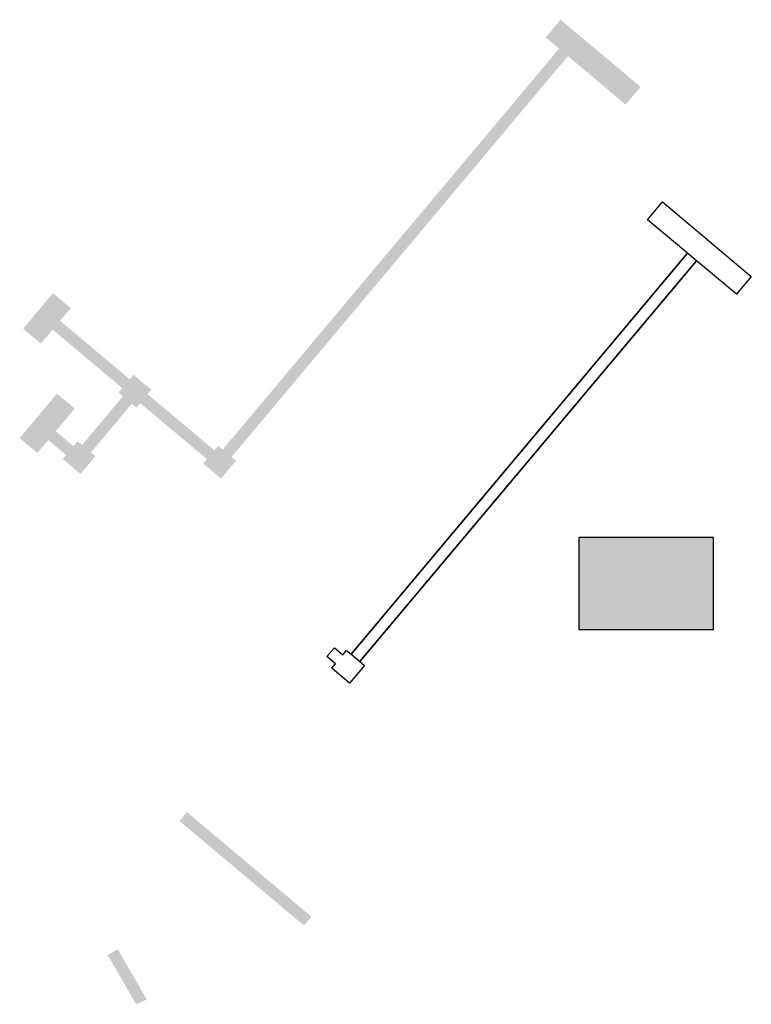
# Model space of a CAD drawing. Header units: millimetres. Extents: x 833220848 to 834439174, y 817676276 to 818025844.
# Tile 23 of 33: x 834259324 to 834278238, y 818000392 to 818025844. Entities that reach past the tile are written whole.
import ezdxf

# ---------------------------------------------------------------- set-up
doc = ezdxf.new("R2010")
doc.units = ezdxf.units.MM
doc.header["$LTSCALE"] = 1000
doc.header["$MEASUREMENT"] = 0
doc.linetypes.add('HIDDEN2', pattern=[0.1875, 0.125, -0.0625])
doc.layers.add('Layer 1', color=7, linetype='Continuous')
doc.layers.add('VPA064_C231', color=231, linetype='HIDDEN2')

msp = doc.modelspace()

# ---------------------------------------------------------------- hatches: boundary and pattern name
at = {"layer": 'VPA064_C231', "ltscale": 500}
h = msp.add_hatch(color=256, dxfattribs=at)
h.dxf.hatch_style = 1
h.paths.add_polyline_path([(834273267.24, 818025095.31), (834272922.52, 818025384.57), (834273308.2, 818025844.19), (834275376.49, 818024108.62), (834274990.81, 818023649), (834273497.05, 818024902.47), (834264799.92, 818014538.06), (834264914.83, 818014441.64), (834264529.14, 818013982.02), (834264069.53, 818014367.71), (834264165.95, 818014482.61), (834262434.71, 818015935.35), (834262338.29, 818015820.44), (834262223.39, 818015916.86), (834261165.98, 818014656.74), (834261280.88, 818014560.32), (834260895.2, 818014100.7), (834260435.58, 818014486.38), (834260523.02, 818014590.58), (834260063.4, 818014976.27), (834259780.85, 818014644.16), (834259323.5, 818015027.94), (834260287.71, 818016176.98), (834260747.33, 818015791.3), (834260256.24, 818015206.08), (834260715.86, 818014820.39), (834260821.26, 818014946), (834260936.17, 818014849.58), (834261993.58, 818016109.7), (834261878.68, 818016206.12), (834261975.1, 818016321.03), (834260174.92, 818017831.62), (834259872.8, 818017471.58), (834259413.19, 818017857.26), (834260184.55, 818018776.5), (834260644.17, 818018390.82), (834260367.76, 818018061.42), (834262167.94, 818016550.84), (834262264.36, 818016665.74), (834262723.98, 818016280.06), (834262627.56, 818016165.16), (834264358.79, 818014712.42), (834264455.21, 818014827.33), (834264570.11, 818014730.9)])
h = msp.add_hatch(color=256, dxfattribs=at)
h.dxf.hatch_style = 1
h.paths.add_polyline_path([(834273778.1, 818010076.35), (834277260.07, 818010076.35), (834277260.07, 818012455.84), (834273778.1, 818012455.84)])
h = msp.add_hatch(color=256, dxfattribs=at)
h.paths.add_polyline_path([(834263455.09, 818005128.71), (834263647.92, 818005358.52), (834266865.23, 818002658.86), (834266672.39, 818002429.05)])
h.paths.add_polyline_path([(834261600.1, 818001664.52), (834261859.87, 818001814.59), (834262610.19, 818000515.77), (834262335.43, 818000391.66)])

# ---------------------------------------------------------------- linework, layer by layer
at = {"layer": 'Layer 1', "ltscale": 500}
for points in [[(834267459.77, 818009608.58), (834267680.01, 818009423.78), (834267776.43, 818009538.68), (834267891.34, 818009442.27), (834276588.25, 818019806.85), (834275554.09, 818020674.61), (834275939.77, 818021134.24), (834278237.9, 818019205.87), (834277852.23, 818018746.25), (834276818.07, 818019614.01), (834268121.15, 818009249.43), (834268236.06, 818009153.01), (834267850.38, 818008693.39), (834267390.76, 818009079.06), (834267487.18, 818009193.96), (834267266.94, 818009378.77), (834267459.77, 818009608.58)], [(834268121.15, 818009249.43), (834276818.07, 818019614.01), (834276588.25, 818019806.85), (834267891.34, 818009442.27), (834268121.15, 818009249.43)]]:
    msp.add_lwpolyline(points, dxfattribs=at)
msp.add_lwpolyline([(834273778.1, 818010076.35), (834277260.07, 818010076.35), (834277260.07, 818012455.84), (834273778.1, 818012455.84)], close=True, dxfattribs=at)

doc.saveas('drawing.dxf')
